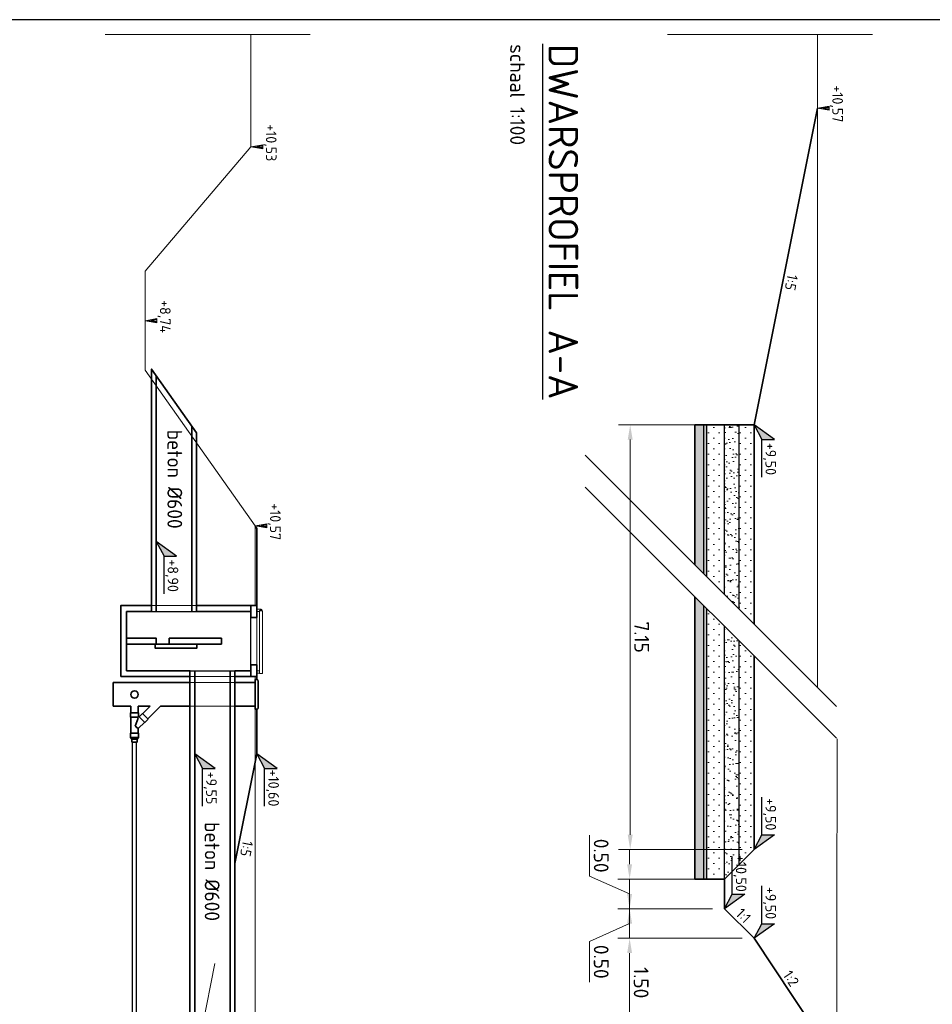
# Model space of a CAD drawing. Header units: metres. Extents: x 232680 to 233262, y 554200 to 554550.
# Tile 94 of 254: x 232722 to 232738, y 554471 to 554488. Entities that reach past the tile are written whole.
import ezdxf
from ezdxf.enums import TextEntityAlignment as Align

# ---------------------------------------------------------------- set-up
doc = ezdxf.new("R2010")
doc.units = ezdxf.units.M
doc.linetypes.add('NLCS-HIDDEN', pattern=[4, 2, -2])
doc.linetypes.add('XX-AFBREEK', pattern=[7, 4, -1, 1, -1])
doc.layers.get('Defpoints').update_dxf_attribs({"color": 241})
for name, color, linetype, lineweight in [('B-WE-GW-MAAIVELD-G', 252, 'GW-MAAIVELD', 18), ('B-WE-GW-MAAIVELD-GD', 252, 'Continuous', 18), ('N-WE-GW-GROND_GRIND-AD', 252, 'Continuous', 9), ('N-WE-GW-GROND_ZAND_DRAINEERZAND-A', 7, 'Continuous', 18), ('N-WE-GW-MAAIVELD-025-GD', 7, 'Continuous', 25), ('N-WE-GW-MAAIVELD-035-GD', 7, 'Continuous', 35), ('N-WE-GW-MAAIVELD-GH', 7, 'NLCS-HIDDEN', 13), ('N-WE-RI-DRAINAGE_DRAIN_PP_65-GD', 74, 'Continuous', 25), ('N-WE-RI-PUT_018-GH', 7, 'NLCS-HIDDEN', 18), ('N-WE-RI-PUT_025-GD', 7, 'Continuous', 25), ('N-WE-RI-PUT_035-GD', 7, 'Continuous', 35), ('N-WE-RI-PUT_PUTAFDEKKING-013-G', 251, 'Continuous', 13), ('N-WE-RI-PUT_PUTAFDEKKING-018-G', 7, 'Continuous', 18), ('N-WE-VH-VERHARDING_FUNDERING_ZAND-AD', 252, 'Continuous', 18), ('N-WE-WH-DUIKER_BETON-GD', 150, 'Continuous', 35), ('X-XX-AL-AFBREEKLIJN-G', 7, 'XX-AFBREEK', 13), ('X-XX-AL-HOOGTELABEL-S', 7, 'Continuous', 25), ('X-XX-AL-NAP-M', 7, 'Continuous', 18), ('X-XX-AL-NAP-T18', 7, 'Continuous', 18), ('X-XX-AL-T18-z', 7, 'Continuous', 18), ('X-XX-AL-T25', 7, 'Continuous', 25), ('X-XX-AL-T50', 7, 'Continuous', 25)]:
    doc.layers.add(name, color=color, linetype=linetype, lineweight=lineweight)
doc.styles.add('NLCS-ISO', font='NLCS-ISO.ttf')
doc.styles.add('NLCS-ISO-ANNOTATIEF-T18', font='NLCS-ISO.ttf', dxfattribs={"height": 1.8})
doc.styles.add('NLCS-ISO-ANNOTATIEF-T25', font='NLCS-ISO.ttf', dxfattribs={"height": 2.5})
doc.styles.add('NLCS-ISO-ANNOTATIEF-T50', font='NLCS-ISO.ttf')
doc.linetypes.add('GW-MAAIVELD', pattern='A,12,[40,NLCS.SHX,S=1,R=0,X=0,Y=-0.5],12', length=24)
doc.dimstyles.new('NLCS-ANNOTATIEF-T25-PIJL', dxfattribs={"dimtxt": 2.5, "dimasz": 2.5, "dimexe": 2, "dimexo": 2, "dimgap": 0.7, "dimtad": 1, "dimzin": 0, "dimdsep": 46, "dimtxsty": 'NLCS-ISO-ANNOTATIEF-T25', "dimcen": 0, "dimdle": 2, "dimclrd": 256, "dimclre": 256, "dimclrt": 256, "dimazin": 0, "dimtfac": 1, "dimtofl": 0, "dimtmove": 1, "dimatfit": 0, "dimfxl": 2, "dimtfillclr": 254, "dimtolj": 1, "dimtzin": 0, "dimlwd": 13, "dimlwe": 9, "dimarcsym": 0})
pattern_1 = [(45, (234415.4256, 552940.64416), (-0.089802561, 0.089802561), [0, -0.127])]

# ---------------------------------------------------------------- blocks, each defined once
blk = doc.blocks.new('SAL-HOOGTELABEL_01-SO')
for p, q in [((-2.46, 1.31), (-2.46, 3.44)), ((-2.46, 3.44), (0, 0)), ((-2.46, 1.31), (-8.84, 1.31)), ((0, 0), (-2.46, 1.31))]:
    blk.add_line(p, q)
blk.add_solid([(-2.46, 3.44), (-2.46, 1.31), (0, 0)])
at = {"style": 'NLCS-ISO'}
blk.add_attdef('...', text='', height=1.8, dxfattribs=at).set_placement((-5.96, 2.61), align=Align.MIDDLE)
blk = doc.blocks.new('Blok - Peilmaat randverharding')
at = {"color": 0}
for p, q in [((-0.6, 3.5), (0.6, 3.5)), ((0, 0), (-0.6, 3.5)), ((-0.4, 3.5), (0.4, 3.5)), ((0, 0.7), (-0.4, 3.5)), ((-0.2, 3.5), (0.2, 3.5)), ((0, 1.75), (-0.2, 3.5)), ((0.6, 3.5), (0, 0)), ((0.4, 3.5), (0, 0.7)), ((0.2, 3.5), (0, 1.75))]:
    blk.add_line(p, q, dxfattribs=at)
blk = doc.blocks.new('*D119')
at = {"layer": 'Defpoints', "color": 0, "transparency": 16777216}
for p in [(232732.641, 554481.075), (232734.734, 554481.075), (232734.734, 554473.901)]:
    blk.add_point(p, dxfattribs=at)
at = {"layer": 'X-XX-AL-NAP-M', "linetype": 'Continuous', "lineweight": 9, "transparency": 16777216}
for p, q in [((232734.534, 554481.075), (232732.441, 554481.075)), ((232734.534, 554473.901), (232732.441, 554473.901))]:
    blk.add_line(p, q, dxfattribs=at)
at = {"layer": 'X-XX-AL-NAP-M', "linetype": 'Continuous', "lineweight": 13, "transparency": 16777216}
blk.add_line((232732.641, 554474.151), (232732.641, 554480.825), dxfattribs=at)
at = {"layer": 'X-XX-AL-NAP-M', "transparency": 16777216}
for points in [[(232732.599, 554480.825), (232732.683, 554480.825), (232732.641, 554481.075)], [(232732.599, 554474.151), (232732.683, 554474.151), (232732.641, 554473.901)]]:
    blk.add_solid(points, dxfattribs=at)
at = {"layer": 'X-XX-AL-NAP-M', "transparency": 16777216, "insert": (232732.836, 554477.488), "char_height": 0.25, "attachment_point": 5, "rotation": 270, "style": 'NLCS-ISO-ANNOTATIEF-T25'}
blk.add_mtext('\\A1;7.15', dxfattribs=at)
blk = doc.blocks.new('*D120')
at = {"layer": 'Defpoints', "color": 0, "transparency": 16777216}
for p in [(232734.734, 554472.401), (232732.631, 554470.901), (232735.734, 554470.901)]:
    blk.add_point(p, dxfattribs=at)
at = {"layer": 'X-XX-AL-NAP-M', "linetype": 'Continuous', "lineweight": 9, "transparency": 16777216}
for p, q in [((232734.534, 554472.401), (232732.431, 554472.401)), ((232735.534, 554470.901), (232732.431, 554470.901))]:
    blk.add_line(p, q, dxfattribs=at)
at = {"layer": 'X-XX-AL-NAP-M', "linetype": 'Continuous', "lineweight": 13, "transparency": 16777216}
blk.add_line((232732.631, 554472.151), (232732.631, 554471.151), dxfattribs=at)
at = {"layer": 'X-XX-AL-NAP-M', "transparency": 16777216}
for points in [[(232732.59, 554472.151), (232732.673, 554472.151), (232732.631, 554472.401)], [(232732.59, 554471.151), (232732.673, 554471.151), (232732.631, 554470.901)]]:
    blk.add_solid(points, dxfattribs=at)
at = {"layer": 'X-XX-AL-NAP-M', "transparency": 16777216, "insert": (232732.826, 554471.651), "char_height": 0.25, "attachment_point": 5, "rotation": 270, "style": 'NLCS-ISO-ANNOTATIEF-T25'}
blk.add_mtext('\\A1;1.50', dxfattribs=at)
blk = doc.blocks.new('SAL-HOOGTELABEL_02-SO')
for p, q in [((2.46, 3.44), (0, 0)), ((2.46, 1.31), (2.46, 3.44)), ((0, 0), (2.46, 1.31)), ((8.84, 1.31), (2.46, 1.31))]:
    blk.add_line(p, q)
blk.add_solid([(2.46, 3.44), (0, 0), (2.46, 1.31)])
at = {"style": 'NLCS-ISO'}
blk.add_attdef('...', text='', height=1.8, dxfattribs=at).set_placement((5.77, 2.62), align=Align.MIDDLE)
blk = doc.blocks.new('*D127')
at = {"layer": 'Defpoints', "color": 0, "transparency": 16777216}
for p in [(232732.631, 554473.401), (232734.234, 554473.401), (232734.234, 554472.901)]:
    blk.add_point(p, dxfattribs=at)
at = {"layer": 'N-WE-GW-MAAIVELD-GH', "linetype": 'Continuous', "lineweight": 13, "transparency": 16777216}
for p, q in [((232731.956, 554473.452), (232731.956, 554474.142)), ((232732.631, 554473.651), (232732.631, 554473.901)), ((232732.631, 554473.151), (232731.956, 554473.452)), ((232732.631, 554472.901), (232732.631, 554473.401)), ((232732.631, 554472.651), (232732.631, 554472.401))]:
    blk.add_line(p, q, dxfattribs=at)
at = {"layer": 'N-WE-GW-MAAIVELD-GH', "linetype": 'Continuous', "lineweight": 9, "transparency": 16777216}
for p, q in [((232734.034, 554473.401), (232732.431, 554473.401)), ((232734.034, 554472.901), (232732.431, 554472.901))]:
    blk.add_line(p, q, dxfattribs=at)
at = {"layer": 'N-WE-GW-MAAIVELD-GH', "transparency": 16777216}
for points in [[(232732.673, 554473.651), (232732.59, 554473.651), (232732.631, 554473.401)], [(232732.673, 554472.651), (232732.59, 554472.651), (232732.631, 554472.901)]]:
    blk.add_solid(points, dxfattribs=at)
at = {"layer": 'N-WE-GW-MAAIVELD-GH', "transparency": 16777216, "insert": (232732.151, 554473.797), "char_height": 0.25, "attachment_point": 5, "rotation": 270, "style": 'NLCS-ISO-ANNOTATIEF-T25'}
blk.add_mtext('\\A1;0.50', dxfattribs=at)
blk = doc.blocks.new('*D128')
at = {"layer": 'Defpoints', "color": 0, "transparency": 16777216}
for p in [(232734.234, 554472.901), (232732.631, 554472.401), (232734.234, 554472.401)]:
    blk.add_point(p, dxfattribs=at)
at = {"layer": 'N-WE-GW-MAAIVELD-GH', "linetype": 'Continuous', "lineweight": 13, "transparency": 16777216}
for p, q in [((232732.631, 554473.151), (232732.631, 554473.401)), ((232732.631, 554472.901), (232732.631, 554472.401)), ((232732.631, 554472.651), (232731.956, 554472.35)), ((232731.956, 554472.35), (232731.956, 554471.66)), ((232732.631, 554472.151), (232732.631, 554471.901))]:
    blk.add_line(p, q, dxfattribs=at)
at = {"layer": 'N-WE-GW-MAAIVELD-GH', "linetype": 'Continuous', "lineweight": 9, "transparency": 16777216}
for p, q in [((232734.034, 554472.901), (232732.431, 554472.901)), ((232734.034, 554472.401), (232732.431, 554472.401))]:
    blk.add_line(p, q, dxfattribs=at)
at = {"layer": 'N-WE-GW-MAAIVELD-GH', "transparency": 16777216}
for points in [[(232732.673, 554473.151), (232732.59, 554473.151), (232732.631, 554472.901)], [(232732.673, 554472.151), (232732.59, 554472.151), (232732.631, 554472.401)]]:
    blk.add_solid(points, dxfattribs=at)
at = {"layer": 'N-WE-GW-MAAIVELD-GH', "transparency": 16777216, "insert": (232732.151, 554472.005), "char_height": 0.25, "attachment_point": 5, "rotation": 270, "style": 'NLCS-ISO-ANNOTATIEF-T25'}
blk.add_mtext('\\A1;0.50', dxfattribs=at)
blk = doc.blocks.new('SRI-PUT_PUTAFDEKKING-ZAZ-LANGS')
at = {"layer": 'N-WE-RI-PUT_PUTAFDEKKING-013-G', "flags": 128}
blk.add_lwpolyline([(0.627, 0.002), (-0.627, 0.002), (-0.627, 0), (0.627, 0), (0.627, 0.002)], dxfattribs=at)
at = {"layer": 'N-WE-RI-PUT_PUTAFDEKKING-018-G'}
for p, q in [((-0.665, 0.007), (-0.625, 0.007)), ((0.528, 0.002), (0.627, 0.002))]:
    blk.add_line(p, q, dxfattribs=at)
for points in [[(0.64, 0.047), (0.64, 0.09, 0.414214), (0.633, 0.097), (-0.678, 0.097, 0.414214), (-0.685, 0.09), (-0.685, 0.047), (-0.685, 0.047), (0.64, 0.047)], [(-0.665, 0.007, -0.414214), (-0.675, 0.017), (-0.675, 0.047)], [(-0.618, 0.002, -0.414214), (-0.625, 0.009), (-0.625, 0.047)], [(0.618, 0.002, 0.414214), (0.625, 0.009), (0.625, 0.047)], [(0.645, 0.057), (0.645, 0.047), (0.625, 0.047), (0.625, 0.007), (0.665, 0.007, 0.414214)], [(0.66, 0.057, 1), (0.66, 0.087), (0.64, 0.087), (0.64, 0.057), (0.66, 0.057)], [(0.665, 0.007, 0.414214), (0.675, 0.017), (0.675, 0.072, 1)]]:
    blk.add_lwpolyline(points, format="xyb", dxfattribs=at)
blk.add_circle((0.66, 0.072), 0.0065, dxfattribs=at)

msp = doc.modelspace()

# ---------------------------------------------------------------- hatches: boundary and pattern name
at = {"layer": 'N-WE-GW-GROND_GRIND-AD'}
h = msp.add_hatch(dxfattribs=at)
h.set_pattern_fill('AGW-GROND_GRIND', color=256, scale=0.5, pattern_type=2)
h.set_pattern_definition([(0, (232734.009, 554478.4162), (0.5, 0.5), [0.025, -0.15, 0.025, -0.3]), (0, (232734.259, 554478.4412), (0.5, 0.5), [0.025, -0.475]), (0, (232733.984, 554478.4912), (0.5, 0.5), [0.05, -0.45]), (0, (232734.134, 554478.5162), (0.5, 0.5), [0.025, -0.475]), (0, (232733.909, 554478.5412), (0.5, 0.5), [0.025, -0.475]), (0, (232734.109, 554478.5912), (0.5, 0.5), [0.05, -0.45]), (0, (232733.934, 554478.6162), (0.5, 0.5), [0.05, -0.175, 0.025, -0.25]), (0, (232733.934, 554478.6662), (0.5, 0.5), [0.05, -0.275, 0.05, -0.125]), (0, (232734.084, 554478.6912), (0.5, 0.5), [0.025, -0.475]), (0, (232734.084, 554478.7662), (0.5, 0.5), [0.025, -0.475]), (0, (232733.809, 554478.7912), (0.5, 0.5), [0.025, -0.475]), (0, (232733.934, 554478.8162), (0.5, 0.5), [0.025, -0.175, 0.05, -0.25]), (90, (232733.859, 554478.4912), (-0.5, 0.5), [0.025, -0.225, 0.025, -0.225]), (90, (232733.884, 554478.5662), (-0.5, 0.5), [0.025, -0.475]), (90, (232733.909, 554478.8412), (-0.5, 0.5), [0.025, -0.475]), (90, (232733.934, 554478.6662), (-0.5, 0.5), [0.05, -0.45]), (90, (232733.959, 554478.4412), (-0.5, 0.5), [0.025, -0.475]), (90, (232733.984, 554478.8412), (-0.5, 0.5), [0.025, -0.475]), (90, (232734.009, 554478.6912), (-0.5, 0.5), [0.025, -0.475]), (90, (232734.084, 554478.5412), (-0.5, 0.5), [0.025, -0.475]), (90, (232734.109, 554478.8412), (-0.5, 0.5), [0.025, -0.475]), (90, (232734.134, 554478.7162), (-0.5, 0.5), [0.025, -0.475]), (90, (232734.159, 554478.6162), (-0.5, 0.5), [0.05, -0.45]), (90, (232734.184, 554478.5412), (-0.5, 0.5), [0.025, -0.475]), (90, (232734.209, 554478.6412), (-0.5, 0.5), [0.025, -0.475]), (90, (232734.234, 554478.3662), (-0.5, 0.5), [0.025, -0.3, 0.05, -0.125]), (45, (232733.809, 554478.6662), (0, 0.5), [0.03535, -0.176775, 0.03535, -0.247485, 0.03535, -0.176797]), (45, (232733.959, 554478.4662), (0, 0.5), [0.03535, -0.247485, 0.03535, -0.0707, 0.03535, -0.282872]), (45, (232733.834, 554478.4662), (0, 0.5), [0.035355, -0.45962, 0.07071, -0.141421]), (45, (232733.984, 554478.5662), (0, 0.5), [0.035355, -0.141421, 0.035355, -0.494975]), (45, (232733.984, 554478.6662), (0, 0.5), [0.035355, -0.67175]), (45, (232734.084, 554478.5662), (0, 0.5), [0.035355, -0.67175]), (45, (232734.184, 554478.6162), (0, 0.5), [0.035355, -0.67175]), (45, (232734.109, 554478.3662), (0, 0.5), [0.035355, -0.67175]), (135, (232733.984, 554478.3662), (-0.5, 0), [0.035355, -0.67175]), (135, (232734.234, 554478.3912), (-0.5, 0), [0.035355, -0.494975, 0.035355, -0.141421]), (135, (232734.084, 554478.6912), (-0.5, 0), [0.035355, -0.67175]), (135, (232733.934, 554478.8162), (-0.5, 0), [0.035355, -0.67175]), (135, (232734.259, 554478.4412), (-0.5, 0), [0.035355, -0.67175]), (135, (232734.059, 554478.4662), (-0.5, 0), [0.035355, -0.67175]), (135, (232734.009, 554478.7162), (-0.5, 0), [0.035355, -0.67175]), (135, (232734.259, 554478.6662), (-0.5, 0), [0.035355, -0.67175]), (135, (232734.184, 554478.5662), (-0.5, 0), [0.035355, -0.67175]), (135, (232734.009, 554478.5912), (-0.5, 0), [0.035355, -0.67175]), (135, (232733.909, 554478.5412), (-0.5, 0), [0.035355, -0.353553, 0.035355, -0.282843]), (135, (232734.209, 554478.6662), (-0.5, 0), [0.035355, -0.07071, 0.035355, -0.565686]), (26.565, (232734.13398, 554478.39121), (0.5, 2e-10), [0.0559, -0.2795, 0.0559, -0.726734]), (26.565, (232734.25898, 554478.51621), (0.5, 2e-10), [0.0559, -0.5031, 0.0559, -0.503134]), (26.565, (232734.28398, 554478.44121), (0.5, 2e-10), [0.0559, -1.062132]), (26.565, (232733.88398, 554478.59121), (0.5, 2e-10), [0.0559, -1.062132]), (26.565, (232733.93398, 554478.71621), (0.5, 2e-10), [0.0559, -1.062132]), (26.565, (232733.90898, 554478.36621), (0.5, 2e-10), [0.0559, -1.062132]), (63.435, (232734.05898, 554478.71621), (3e-11, 0.5), [0.0559, -1.062132]), (63.435, (232734.03398, 554478.41621), (3e-11, 0.5), [0.0559, -1.062132]), (63.435, (232734.23398, 554478.46621), (3e-11, 0.5), [0.0559, -1.062132]), (63.435, (232733.83398, 554478.69121), (3e-11, 0.5), [0.0559, -1.062132]), (153.435, (232734.13398, 554478.51621), (-0.5, 3e-11), [0.0559, -1.062132]), (153.435, (232734.00898, 554478.41621), (-0.5, 3e-11), [0.0559, -1.062132]), (153.435, (232733.85898, 554478.51621), (-0.5, 3e-11), [0.0559, -1.062132])])
h.paths.add_polyline_path([(232733.734, 554478.71), (232733.884, 554478.56), (232733.884, 554481.075), (232733.734, 554481.075)])
h.paths.add_polyline_path([(232733.884, 554478.022), (232733.734, 554478.172), (232733.734, 554473.401), (232733.884, 554473.401)])
h = msp.add_hatch(dxfattribs=at)
h.set_pattern_fill('AGW-GROND_GRIND', color=256, scale=0.25, pattern_type=2)
h.set_pattern_definition([(0, (232733.83398, 554478.19713), (0.25, 0.25), [0.0125, -0.075, 0.0125, -0.15]), (0, (232733.95898, 554478.20963), (0.25, 0.25), [0.0125, -0.2375]), (0, (232733.82148, 554478.23463), (0.25, 0.25), [0.025, -0.225]), (0, (232733.89648, 554478.24713), (0.25, 0.25), [0.0125, -0.2375]), (0, (232733.78398, 554478.25963), (0.25, 0.25), [0.0125, -0.2375]), (0, (232733.88398, 554478.28463), (0.25, 0.25), [0.025, -0.225]), (0, (232733.79648, 554478.29713), (0.25, 0.25), [0.025, -0.0875, 0.0125, -0.125]), (0, (232733.79648, 554478.32213), (0.25, 0.25), [0.025, -0.1375, 0.025, -0.0625]), (0, (232733.87148, 554478.33463), (0.25, 0.25), [0.0125, -0.2375]), (0, (232733.87148, 554478.37213), (0.25, 0.25), [0.0125, -0.2375]), (0, (232733.73398, 554478.38463), (0.25, 0.25), [0.0125, -0.2375]), (0, (232733.79648, 554478.39713), (0.25, 0.25), [0.0125, -0.0875, 0.025, -0.125]), (90, (232733.75898, 554478.23463), (-0.25, 0.25), [0.0125, -0.1125, 0.0125, -0.1125]), (90, (232733.77148, 554478.27213), (-0.25, 0.25), [0.0125, -0.2375]), (90, (232733.78398, 554478.40963), (-0.25, 0.25), [0.0125, -0.2375]), (90, (232733.79648, 554478.32213), (-0.25, 0.25), [0.025, -0.225]), (90, (232733.80898, 554478.20963), (-0.25, 0.25), [0.0125, -0.2375]), (90, (232733.82148, 554478.40963), (-0.25, 0.25), [0.0125, -0.2375]), (90, (232733.83398, 554478.33463), (-0.25, 0.25), [0.0125, -0.2375]), (90, (232733.87148, 554478.25963), (-0.25, 0.25), [0.0125, -0.2375]), (90, (232733.88398, 554478.40963), (-0.25, 0.25), [0.0125, -0.2375]), (90, (232733.89648, 554478.34713), (-0.25, 0.25), [0.0125, -0.2375]), (90, (232733.90898, 554478.29713), (-0.25, 0.25), [0.025, -0.225]), (90, (232733.92148, 554478.25963), (-0.25, 0.25), [0.0125, -0.2375]), (90, (232733.93398, 554478.30963), (-0.25, 0.25), [0.0125, -0.2375]), (90, (232733.94648, 554478.17213), (-0.25, 0.25), [0.0125, -0.15, 0.025, -0.0625]), (45, (232733.73398, 554478.32213), (0, 0.25), [0.017675, -0.0883875, 0.017675, -0.1237425, 0.017675, -0.0883984]), (45, (232733.80898, 554478.22213), (0, 0.25), [0.017675, -0.1237425, 0.017675, -0.03535, 0.017675, -0.141436]), (45, (232733.74648, 554478.22213), (0, 0.25), [0.0176777, -0.22981, 0.035355, -0.070711]), (45, (232733.82148, 554478.27213), (0, 0.25), [0.0176777, -0.0707107, 0.0176777, -0.2474874]), (45, (232733.82148, 554478.32213), (0, 0.25), [0.017678, -0.335876]), (45, (232733.87148, 554478.27213), (0, 0.25), [0.017678, -0.335876]), (45, (232733.92148, 554478.29713), (0, 0.25), [0.017678, -0.335876]), (45, (232733.88398, 554478.17213), (0, 0.25), [0.017678, -0.335876]), (135, (232733.82148, 554478.17213), (-0.25, 0), [0.017678, -0.335876]), (135, (232733.94648, 554478.18463), (-0.25, 0), [0.0176776, -0.2474874, 0.0176776, -0.070711]), (135, (232733.87148, 554478.33463), (-0.25, 0), [0.017678, -0.335876]), (135, (232733.79648, 554478.39713), (-0.25, 0), [0.017678, -0.335876]), (135, (232733.95898, 554478.20963), (-0.25, 0), [0.017678, -0.335876]), (135, (232733.85898, 554478.22213), (-0.25, 0), [0.017678, -0.335876]), (135, (232733.83398, 554478.34713), (-0.25, 0), [0.017678, -0.335876]), (135, (232733.95898, 554478.32213), (-0.25, 0), [0.017678, -0.335876]), (135, (232733.92148, 554478.27213), (-0.25, 0), [0.017678, -0.335876]), (135, (232733.83398, 554478.28463), (-0.25, 0), [0.017678, -0.335876]), (135, (232733.78398, 554478.25963), (-0.25, 0), [0.0176775, -0.1767767, 0.0176775, -0.1414217]), (135, (232733.93398, 554478.32213), (-0.25, 0), [0.0176776, -0.0353553, 0.0176776, -0.282843]), (26.565, (232733.89648, 554478.18463), (0.25, 1e-10), [0.02795, -0.13975, 0.02795, -0.363367]), (26.565, (232733.95898, 554478.24713), (0.25, 1e-10), [0.02795, -0.25155, 0.02795, -0.251567]), (26.565, (232733.97148, 554478.20963), (0.25, 1e-10), [0.027951, -0.531066]), (26.565, (232733.77148, 554478.28463), (0.25, 1e-10), [0.027951, -0.531066]), (26.565, (232733.79648, 554478.34713), (0.25, 1e-10), [0.027951, -0.531066]), (26.565, (232733.78398, 554478.17213), (0.25, 1e-10), [0.027951, -0.531066]), (63.435, (232733.85898, 554478.34713), (1e-11, 0.25), [0.027951, -0.531066]), (63.435, (232733.84648, 554478.19713), (1e-11, 0.25), [0.027951, -0.531066]), (63.435, (232733.94648, 554478.22213), (1e-11, 0.25), [0.027951, -0.531066]), (63.435, (232733.74648, 554478.33463), (1e-11, 0.25), [0.027951, -0.531066]), (153.435, (232733.89648, 554478.24713), (-0.25, 1e-11), [0.027951, -0.531066]), (153.435, (232733.83398, 554478.19713), (-0.25, 1e-11), [0.027951, -0.531066]), (153.435, (232733.75898, 554478.24713), (-0.25, 1e-11), [0.027951, -0.531066])])
h.paths.add_polyline_path([(232733.884, 554478.56), (232733.934, 554478.51), (232733.934, 554481.075), (232733.884, 554481.075)])
h.paths.add_polyline_path([(232733.934, 554477.972), (232733.884, 554478.022), (232733.884, 554473.401), (232733.934, 554473.401)])
at = {"layer": 'N-WE-GW-GROND_ZAND_DRAINEERZAND-A'}
h = msp.add_hatch(dxfattribs=at)
h.set_pattern_fill('AGW-GROND_ZAND_DRAINZAND', color=256, pattern_type=2)
h.set_pattern_definition(pattern_1)
h.paths.add_polyline_path([(232733.934, 554478.51), (232734.234, 554478.21), (232734.234, 554481.075), (232733.934, 554481.075)])
h.paths.add_polyline_path([(232734.234, 554477.672), (232733.934, 554477.972), (232733.934, 554473.401), (232734.234, 554473.401)])
h = msp.add_hatch(dxfattribs=at)
h.set_pattern_fill('AGW-GROND_ZAND_DRAINZAND', color=256, pattern_type=2)
h.set_pattern_definition(pattern_1)
h.paths.add_polyline_path([(232734.484, 554477.96), (232734.734, 554477.71), (232734.734, 554481.075), (232734.484, 554481.075)])
h.paths.add_polyline_path([(232734.734, 554477.172), (232734.484, 554477.422), (232734.484, 554473.651), (232734.734, 554473.901)])
at = {"layer": 'N-WE-VH-VERHARDING_FUNDERING_ZAND-AD'}
h = msp.add_hatch(dxfattribs=at)
h.set_pattern_fill('AVH-FUNDERING_ZAND', color=256, pattern_type=2)
h.set_pattern_definition([(37.5, (-4.29304, -0.15), (-0.00629933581, 0.1926823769), [0, -0.152, 0, -0.17, 0, -0.1625]), (7.5, (-4.29304, -0.15), (0.17697767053, 0.28221460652), [0, -0.082, 0, -0.137, 0, -0.0525]), (327.5, (-4.41604, -0.15), (0.311414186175, 0.000565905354), [0, -0.05, 0, -0.18, 0, -0.235]), (317.5, (-4.41604, -0.15), (0.30061266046, 0.08776755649), [0, -0.025, 0, -0.118, 0, -0.135])])
h.paths.add_polyline_path([(232734.484, 554477.422), (232734.234, 554477.672), (232734.234, 554473.401), (232734.484, 554473.651)])
h.paths.add_polyline_path([(232734.234, 554478.21), (232734.484, 554477.96), (232734.484, 554481.075), (232734.234, 554481.075)])

# ---------------------------------------------------------------- linework, layer by layer
at = {"layer": 'B-WE-GW-MAAIVELD-G', "flags": 128}
for points in [[(232726.234, 554487.668), (232726.234, 554485.769), (232724.444, 554483.669), (232724.444, 554481.999), (232726.304, 554479.367), (232726.304, 554478.021)], [(232735.804, 554487.668), (232735.804, 554476.64)], [(232726.304, 554476.821), (232726.304, 554465.582)], [(232736.138, 554475.769), (232736.13, 554472.585), (232736.123, 554464.876), (232736.082, 554453.643)]]:
    msp.add_lwpolyline(points, dxfattribs=at)
at = {"layer": 'Defpoints'}
msp.add_lwpolyline([(232739.146, 554487.918), (232711.412, 554487.918), (232711.412, 554442.463), (232739.146, 554442.463)], close=True, dxfattribs=at)
at = {"layer": 'N-WE-GW-MAAIVELD-025-GD', "flags": 128}
for points in [[(232733.884, 554478.56), (232733.884, 554481.075)], [(232733.934, 554478.51), (232733.934, 554481.075)], [(232734.234, 554478.21), (232734.234, 554481.075)], [(232734.484, 554477.96), (232734.484, 554481.075)], [(232733.884, 554473.401), (232733.884, 554478.022)], [(232733.934, 554473.401), (232733.934, 554477.972)], [(232734.234, 554473.401), (232734.234, 554477.672)], [(232734.484, 554473.651), (232734.484, 554477.422)]]:
    msp.add_lwpolyline(points, dxfattribs=at)
at = {"layer": 'N-WE-GW-MAAIVELD-035-GD'}
for points in [[(232734.734, 554477.71), (232734.734, 554481.075), (232735.804, 554486.425)], [(232734.734, 554481.075), (232733.734, 554481.075), (232733.734, 554478.71)], [(232726.333, 554478.021), (232726.334, 554479.325), (232726.304, 554479.367)], [(232733.734, 554478.172), (232733.734, 554473.401), (232734.234, 554473.401), (232734.234, 554473.206), (232734.234, 554472.901), (232734.734, 554472.401), (232735.734, 554470.901), (232735.734, 554466.901), (232733.633, 554456.397), (232733.633, 554453.643)], [(232734.234, 554473.401), (232734.734, 554473.901), (232734.734, 554477.172)], [(232726.333, 554476.771), (232726.333, 554476.919)]]:
    msp.add_lwpolyline(points, dxfattribs=at)
at = {"layer": 'N-WE-GW-MAAIVELD-GH'}
msp.add_lwpolyline([(232725.234, 554470.017), (232725.964, 554473.667)], dxfattribs=at)
at = {"layer": 'N-WE-RI-DRAINAGE_DRAIN_PP_65-GD', "flags": 128}
for points in [[(232724.234, 554467.652), (232724.234, 554475.716)], [(232724.299, 554467.587), (232724.299, 554475.716)]]:
    msp.add_lwpolyline(points, dxfattribs=at)
at = {"layer": 'N-WE-RI-PUT_018-GH', "ltscale": 0.5}
for p, q in [((232724.554, 554478.021), (232725.314, 554478.021)), ((232725.204, 554476.821), (232725.964, 554476.821)), ((232725.204, 554476.721), (232725.964, 554476.721)), ((232725.204, 554476.321), (232725.964, 554476.321))]:
    msp.add_line(p, q, dxfattribs=at)
at = {"layer": 'N-WE-RI-PUT_025-GD'}
for p, q in [((232724.554, 554477.921), (232725.314, 554477.921)), ((232726.233, 554477.021), (232726.233, 554477.821)), ((232725.204, 554476.921), (232725.964, 554476.921))]:
    msp.add_line(p, q, dxfattribs=at)
at = {"layer": 'N-WE-RI-PUT_035-GD', "flags": 128}
for points in [[(232724.034, 554476.821), (232724.034, 554478.021), (232724.554, 554478.021), (232724.554, 554477.921), (232724.134, 554477.921), (232724.134, 554476.921), (232725.204, 554476.921), (232725.204, 554476.821)], [(232725.314, 554478.021), (232726.233, 554478.021), (232726.233, 554477.921), (232725.314, 554477.921)], [(232725.319, 554477.371), (232724.618, 554477.371), (232724.618, 554477.301), (232725.319, 554477.301)], [(232724.854, 554477.371), (232724.854, 554477.471), (232725.734, 554477.471), (232725.734, 554477.371)], [(232726.233, 554476.921), (232725.964, 554476.921), (232725.964, 554476.821), (232726.233, 554476.821)]]:
    msp.add_lwpolyline(points, close=True, dxfattribs=at)
at = {"layer": 'N-WE-RI-PUT_035-GD'}
for points in [[(232726.233, 554478.021), (232726.333, 554478.021), (232726.333, 554477.821), (232726.233, 554477.821)], [(232726.333, 554477.021), (232726.233, 554477.021), (232726.233, 554476.821), (232726.333, 554476.821)]]:
    msp.add_lwpolyline(points, close=True, dxfattribs=at)
at = {"layer": 'N-WE-RI-PUT_035-GD', "flags": 128}
msp.add_lwpolyline([(232724.134, 554477.471), (232724.634, 554477.471), (232724.634, 554477.371), (232724.134, 554477.371)], dxfattribs=at)
at = {"layer": 'N-WE-RI-PUT_035-GD'}
for points in [[(232723.906, 554476.721), (232723.906, 554476.321)], [(232725.204, 554476.721), (232723.906, 554476.721)], [(232724.331, 554476.721), (232724.53, 554476.721)], [(232726.304, 554476.721), (232725.964, 554476.721)], [(232723.906, 554476.321), (232724.206, 554476.321)], [(232724.201, 554476.211), (232724.201, 554476.136)], [(232724.336, 554476.211), (232724.201, 554476.211)], [(232724.206, 554476.321), (232724.206, 554476.211)], [(232724.331, 554476.321), (232724.53, 554476.321)], [(232724.331, 554476.321), (232724.331, 554476.211)], [(232724.336, 554476.136), (232724.336, 554476.211)], [(232724.4, 554476.198), (232724.347, 554476.145)], [(232724.4, 554476.198), (232724.495, 554476.102)], [(232724.53, 554476.321), (232724.403, 554476.194)], [(232724.706, 554476.321), (232724.492, 554476.106)], [(232724.706, 554476.321), (232725.204, 554476.321)], [(232725.964, 554476.321), (232726.304, 554476.321)], [(232726.333, 554476.271), (232726.334, 554475.517), (232725.964, 554473.667)], [(232724.336, 554476.136), (232724.201, 554476.136)], [(232724.206, 554476.136), (232724.206, 554475.866)], [(232724.331, 554476.122), (232724.277, 554475.984)], [(232724.439, 554476.053), (232724.331, 554475.946)], [(232724.347, 554476.145), (232724.442, 554476.049)], [(232724.495, 554476.102), (232724.442, 554476.049)], [(232724.201, 554475.866), (232724.201, 554475.791)], [(232724.336, 554475.866), (232724.201, 554475.866)], [(232724.331, 554475.946), (232724.277, 554475.984)], [(232724.331, 554475.946), (232724.331, 554475.866)], [(232724.336, 554475.791), (232724.336, 554475.866)], [(232724.201, 554475.791), (232724.221, 554475.766)], [(232724.336, 554475.791), (232724.201, 554475.791)], [(232724.221, 554475.716), (232724.221, 554475.766)], [(232724.221, 554475.766), (232724.311, 554475.766)], [(232724.221, 554475.716), (232724.311, 554475.716)], [(232724.336, 554475.791), (232724.311, 554475.766)], [(232724.311, 554475.766), (232724.311, 554475.716)]]:
    msp.add_lwpolyline(points, dxfattribs=at)
msp.add_lwpolyline([(232726.304, 554476.271), (232726.334, 554476.271, 0.414214), (232726.354, 554476.291), (232726.354, 554476.751, 0.414214), (232726.334, 554476.771), (232726.304, 554476.771)], format="xyb", close=True, dxfattribs=at)
msp.add_circle((232724.268, 554476.519), 0.0625, dxfattribs=at)
at = {"layer": 'N-WE-WH-DUIKER_BETON-GD', "flags": 128}
for points in [[(232724.554, 554477.921), (232724.554, 554482.016), (232725.314, 554480.941), (232725.314, 554477.921)], [(232724.634, 554477.921), (232724.634, 554481.903)], [(232725.234, 554477.921), (232725.234, 554481.054)], [(232725.964, 554476.921), (232725.964, 554470.017), (232725.204, 554470.017), (232725.204, 554476.921)], [(232725.284, 554470.017), (232725.284, 554476.921)], [(232725.884, 554470.017), (232725.884, 554476.921)]]:
    msp.add_lwpolyline(points, dxfattribs=at)
at = {"layer": 'X-XX-AL-AFBREEKLIJN-G', "ltscale": 1.5}
for points in [[(232723.772, 554487.668), (232727.232, 554487.668)], [(232733.272, 554487.668), (232736.732, 554487.668)]]:
    msp.add_lwpolyline(points, dxfattribs=at)
at = {"layer": 'X-XX-AL-AFBREEKLIJN-G', "ltscale": 1.5, "flags": 128}
for points in [[(232731.883, 554480.561), (232736.883, 554475.561)], [(232731.883, 554480.023), (232736.883, 554475.023)]]:
    msp.add_lwpolyline(points, dxfattribs=at)

# ---------------------------------------------------------------- block references
at = {"layer": 'B-WE-GW-MAAIVELD-GD', "xscale": 0.05714285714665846, "yscale": 0.05714285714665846, "zscale": 0.05714285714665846, "rotation": 270}
for p in [(232735.804, 554486.425), (232726.234, 554485.769), (232724.444, 554482.834), (232726.304, 554479.367)]:
    msp.add_blockref('Blok - Peilmaat randverharding', p, dxfattribs=at)
at = {"layer": 'N-WE-RI-PUT_035-GD', "xscale": -0.8, "rotation": 270}
msp.add_blockref('SRI-PUT_PUTAFDEKKING-ZAZ-LANGS', (232726.333, 554477.421), dxfattribs=at)
at = {"layer": 'X-XX-AL-HOOGTELABEL-S', "xscale": 0.1, "yscale": 0.1, "zscale": 0.1, "rotation": 270}
for name, p, values in [('SAL-HOOGTELABEL_02-SO', (232734.734, 554481.075), {'...': '+9,50'}), ('SAL-HOOGTELABEL_02-SO', (232724.634, 554479.104), {'...': '+8,90'}), ('SAL-HOOGTELABEL_02-SO', (232725.284, 554475.517), {'...': '+9,55'}), ('SAL-HOOGTELABEL_02-SO', (232726.334, 554475.517), {'...': '+10,60'}), ('SAL-HOOGTELABEL_01-SO', (232734.734, 554473.901), {'...': '+9,50'}), ('SAL-HOOGTELABEL_01-SO', (232734.234, 554472.901), {'...': '+10,50'}), ('SAL-HOOGTELABEL_01-SO', (232734.734, 554472.401), {'...': '+9,50'})]:
    msp.add_blockref(name, p, dxfattribs=at).add_auto_attribs(values)

# ---------------------------------------------------------------- texts
at = {"layer": 'B-WE-GW-MAAIVELD-GD', "style": 'NLCS-ISO'}
for s, p in [('+10,57', (232736.002, 554486.496)), ('+10,53', (232726.432, 554485.839)), ('+8,74', (232724.642, 554482.904)), ('+10,57', (232726.502, 554479.438))]:
    msp.add_text(s, height=0.18, rotation=270, dxfattribs=at).set_placement(p, align=Align.BOTTOM_CENTER)
at = {"layer": 'X-XX-AL-NAP-T18', "style": 'NLCS-ISO-ANNOTATIEF-T18'}
for s, rotation, p in [('1:5', 258.7339, (232735.223, 554483.506)), ('1:5', 258.7339, (232726.019, 554473.943)), ('1:1', 315, (232734.453, 554472.682)), ('1:2', 303.6901, (232735.239, 554471.643))]:
    msp.add_text(s, height=0.18, rotation=rotation, dxfattribs=at).set_placement(p, align=Align.BOTTOM_CENTER)
at = {"layer": 'X-XX-AL-T18-z', "style": 'NLCS-ISO'}
for p in [(232724.747, 554480.157), (232725.378, 554473.529)]:
    msp.add_text('beton %%C600', height=0.25, rotation=270, dxfattribs=at).set_placement(p, align=Align.BOTTOM_CENTER)
at = {"layer": 'X-XX-AL-T25', "style": 'NLCS-ISO-ANNOTATIEF-T25'}
msp.add_text('schaal 1:100', height=0.25, rotation=270, dxfattribs=at).set_placement((232730.612, 554487.504))
at = {"layer": 'X-XX-AL-T50', "style": 'NLCS-ISO-ANNOTATIEF-T50'}
msp.add_text('%%UDWARSPROFIEL A-A', height=0.5, rotation=270, dxfattribs=at).set_placement((232731.262, 554487.51))

# ---------------------------------------------------------------- dimensions: what is measured, and where the dimension line sits
at = {"layer": 'N-WE-GW-MAAIVELD-GH'}
for base, p2, angle, picture, middle in [((232732.631, 554473.401), (232734.234, 554473.401), 90, '*D127', (232731.956, 554473.522)), ((232732.631, 554472.401), (232734.234, 554472.401), 270, '*D128', (232731.956, 554472.28))]:
    dim = msp.add_linear_dim(base=base, p1=(232734.234, 554472.901), p2=p2, angle=angle, dimstyle='NLCS-ANNOTATIEF-T25-PIJL', dxfattribs=at)
    dim.commit()
    dim.dimension.update_dxf_attribs({"geometry": picture, "text_midpoint": middle, "dimtype": 160})
at = {"layer": 'X-XX-AL-NAP-M'}
for base, p1, p2, picture, middle in [((232732.641, 554481.075), (232734.734, 554473.901), (232734.734, 554481.075), '*D119', (232732.836, 554477.488)), ((232732.631, 554470.901), (232734.734, 554472.401), (232735.734, 554470.901), '*D120', (232732.826, 554471.651))]:
    dim = msp.add_linear_dim(base=base, p1=p1, p2=p2, angle=270, dimstyle='NLCS-ANNOTATIEF-T25-PIJL', override={"dimtad": 4, "dimrnd": 0.05}, dxfattribs=at)
    dim.commit()
    dim.dimension.update_dxf_attribs({"geometry": picture, "text_midpoint": middle})

doc.saveas('drawing.dxf')
